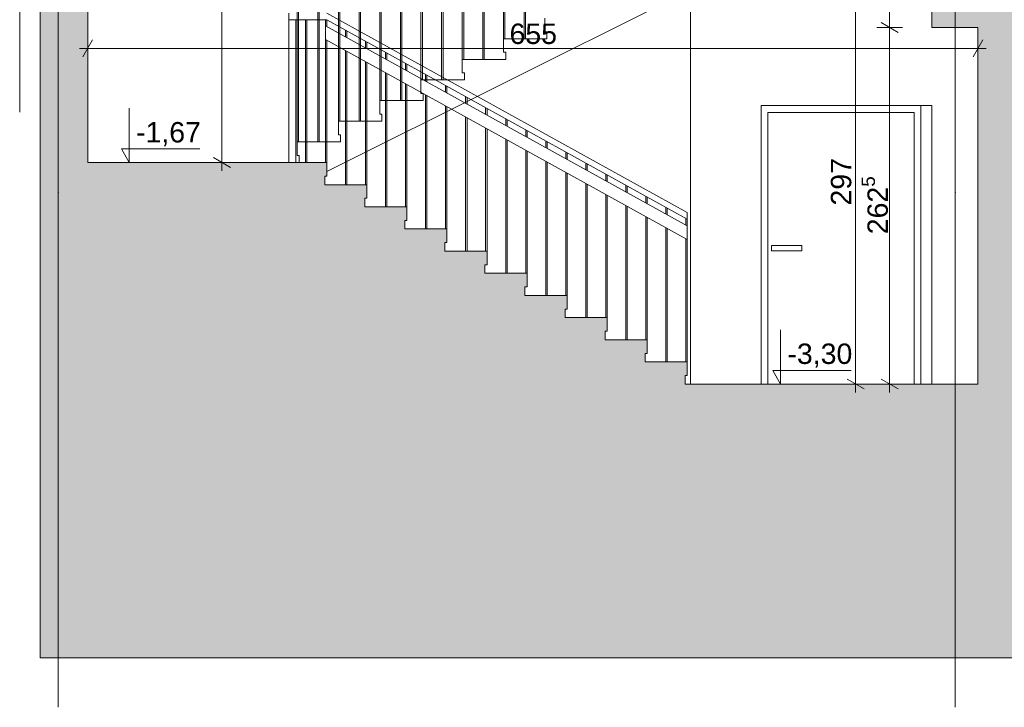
# Paper-space layout 'A-15 INWENTARYZACJA - PRZEKRÓJ' of a CAD drawing. Header units: millimetres. Extents: x 0 to 594, y 0 to 550.
# Tile 3 of 62: x 77 to 150, y 105 to 156. Entities that reach past the tile are written whole.
import ezdxf
from ezdxf.xclip import XClip

# ---------------------------------------------------------------- set-up
doc = ezdxf.new("R2010")
doc.units = ezdxf.units.MM
doc.header["$MEASUREMENT"] = 0
doc.header["$XCLIPFRAME"] = 0
doc.linetypes.add('DASHDOTX2', pattern=[1000, 500, -250, 0, -250])
for name, color, linetype, lineweight, true_color in [('A__balustrada_Nr_pióra__161', 7, 'Continuous', 5, 0x949494), ('A_osie_Nr_pióra__16', 7, 'Continuous', 5, 0x0f0f0f), ('A_pochwyt_Nr_pióra__161', 7, 'Continuous', 5, 0x949494), ('A_schody_Nr_pióra__9', 7, 'Continuous', 13, 0xadadad), ('A_stolarka_Nr_pióra__10', 7, 'Continuous', 13, 0x4b4b4b), ('A_stolarka_Nr_pióra__9', 7, 'Continuous', 13, 0xadadad), ('A_widok_Nr_pióra__121', 7, 'Continuous', 5, 0xcacaca), ('A_widok_Nr_pióra__9', 7, 'Continuous', 13, 0xadadad), ('A_ściany_Nr_pióra__9', 7, 'Continuous', 13, 0xadadad)]:
    doc.layers.add(name, color=color, linetype=linetype, lineweight=lineweight, true_color=true_color)
doc.layers.add('A_podrys', color=7, linetype='Continuous')
for name, color, linetype, lineweight in [('A_schody_Nr_pióra__1', 7, 'Continuous', 20), ('A_strop_Nr_pióra__1', 7, 'Continuous', 20), ('A_wymiary_Nr_pióra__1', 7, 'Continuous', 20), ('A_wymiary_Nr_pióra__2', 8, 'Continuous', 13), ('A_ściany_Nr_pióra__1', 7, 'Continuous', 20)]:
    doc.layers.add(name, color=color, linetype=linetype, lineweight=lineweight)
doc.styles.add('STYL_AUTOMATYCZNY_1', font='arial.ttf')
doc.styles.add('STYL_AUTOMATYCZNY_4', font='arial.ttf')

# ---------------------------------------------------------------- blocks, each defined once
blk = doc.blocks.new('Rysunek_2_2', base_point=(-1563.001, -181.131))
at = {"linetype": 'Continuous', "lineweight": 0, "true_color": 0x000000}
h = blk.add_hatch(color=18, dxfattribs=at)
h.paths.add_polyline_path([(78.971, 521.258), (82.471, 521.258), (82.471, 526.771), (144.471, 526.771), (144.471, 492.058), (128.571, 492.058), (128.571, 487.833), (144.178, 487.833), (144.178, 485.033), (148.171, 485.033), (148.171, 458.833), (128.921, 458.833), (128.921, 459.335), (129.071, 459.335), (129.071, 460.335), (125.881, 460.335), (125.881, 460.838), (126.031, 460.838), (126.031, 461.838), (122.841, 461.838), (122.841, 462.34), (122.991, 462.34), (122.991, 463.34), (119.801, 463.34), (119.801, 463.842), (119.951, 463.842), (119.951, 464.842), (116.761, 464.842), (116.761, 465.345), (116.911, 465.345), (116.911, 466.345), (113.721, 466.345), (113.721, 466.847), (113.871, 466.847), (113.871, 467.847), (110.681, 467.847), (110.681, 468.349), (110.831, 468.349), (110.831, 469.349), (107.641, 469.349), (107.641, 469.851), (107.791, 469.851), (107.791, 470.851), (104.601, 470.851), (104.601, 471.354), (104.751, 471.354), (104.751, 472.354), (101.561, 472.354), (101.561, 472.856), (101.711, 472.856), (101.711, 473.856), (98.521, 473.856), (98.521, 474.358), (98.671, 474.358), (98.671, 475.358), (95.471, 475.358), (82.471, 475.358), (82.471, 472.158), (98.571, 472.158), (131.1, 456.083), (143.951, 456.083), (143.951, 452.033), (147.971, 452.033), (147.971, 425.983), (128.521, 425.983), (128.521, 426.467), (128.671, 426.467), (128.671, 427.467), (125.541, 427.467), (125.541, 427.951), (125.691, 427.951), (125.691, 428.951), (122.561, 428.951), (122.561, 429.435), (122.711, 429.435), (122.711, 430.435), (119.581, 430.435), (119.581, 430.92), (119.731, 430.92), (119.731, 431.92), (116.601, 431.92), (116.601, 432.404), (116.751, 432.404), (116.751, 433.404), (113.621, 433.404), (113.621, 433.888), (113.771, 433.888), (113.771, 434.888), (110.641, 434.888), (110.641, 435.372), (110.791, 435.372), (110.791, 436.372), (107.661, 436.372), (107.661, 436.856), (107.811, 436.856), (107.811, 437.856), (104.681, 437.856), (104.681, 438.34), (104.831, 438.34), (104.831, 439.34), (101.701, 439.34), (101.701, 439.824), (101.851, 439.824), (101.851, 440.824), (98.721, 440.824), (98.721, 441.308), (98.871, 441.308), (98.871, 442.308), (98.321, 442.308), (82.471, 442.308), (82.471, 439.308), (98.4, 439.308), (130.728, 423.208), (144.291, 423.208), (144.291, 419.148), (147.671, 419.148), (147.671, 393.008), (128.121, 393.008), (128.121, 393.522), (128.271, 393.522), (128.271, 394.522), (125.181, 394.522), (125.181, 395.035), (125.331, 395.035), (125.331, 396.035), (122.241, 396.035), (122.241, 396.549), (122.391, 396.549), (122.391, 397.549), (119.301, 397.549), (119.301, 398.063), (119.451, 398.063), (119.451, 399.063), (116.361, 399.063), (116.361, 399.576), (116.511, 399.576), (116.511, 400.576), (113.421, 400.576), (113.421, 401.09), (113.571, 401.09), (113.571, 402.09), (110.481, 402.09), (110.481, 402.604), (110.631, 402.604), (110.631, 403.604), (107.541, 403.604), (107.541, 404.117), (107.691, 404.117), (107.691, 405.117), (104.601, 405.117), (104.601, 405.631), (104.751, 405.631), (104.751, 406.631), (101.661, 406.631), (101.661, 407.145), (101.811, 407.145), (101.811, 408.145), (98.721, 408.145), (98.721, 408.658), (98.871, 408.658), (98.871, 409.658), (95.671, 409.658), (82.471, 409.658), (82.471, 406.408), (98.817, 406.408), (131.205, 389.733), (143.851, 389.733), (143.851, 385.843), (147.471, 385.843), (147.471, 359.733), (128.121, 359.733), (128.121, 360.245), (128.271, 360.245), (128.271, 361.245), (125.091, 361.245), (125.091, 361.756), (125.241, 361.756), (125.241, 362.756), (122.061, 362.756), (122.061, 363.267), (122.211, 363.267), (122.211, 364.267), (119.031, 364.267), (119.031, 364.779), (119.181, 364.779), (119.181, 365.779), (116.001, 365.779), (116.001, 366.29), (116.151, 366.29), (116.151, 367.29), (112.971, 367.29), (112.971, 367.801), (113.121, 367.801), (113.121, 368.801), (109.941, 368.801), (109.941, 369.313), (110.091, 369.313), (110.091, 370.313), (106.911, 370.313), (106.911, 370.824), (107.061, 370.824), (107.061, 371.824), (103.881, 371.824), (103.881, 372.335), (104.031, 372.335), (104.031, 373.335), (100.851, 373.335), (100.851, 373.847), (101.001, 373.847), (101.001, 374.847), (97.821, 374.847), (97.821, 375.358), (97.971, 375.358), (97.971, 376.358), (94.771, 376.358), (82.471, 376.358), (82.471, 373.208), (97.746, 373.208), (130.725, 356.758), (144.201, 356.758), (144.201, 353.088), (148.071, 353.088), (148.071, 326.658), (128.521, 326.658), (128.521, 327.154), (128.671, 327.154), (128.671, 328.154), (125.521, 328.154), (125.521, 328.649), (125.671, 328.649), (125.671, 329.649), (122.521, 329.649), (122.521, 330.145), (122.671, 330.145), (122.671, 331.145), (119.521, 331.145), (119.521, 331.64), (119.671, 331.64), (119.671, 332.64), (116.521, 332.64), (116.521, 333.135), (116.671, 333.135), (116.671, 334.135), (113.521, 334.135), (113.521, 334.631), (113.671, 334.631), (113.671, 335.631), (110.521, 335.631), (110.521, 336.126), (110.671, 336.126), (110.671, 337.126), (107.521, 337.126), (107.521, 337.622), (107.671, 337.622), (107.671, 338.622), (104.521, 338.622), (104.521, 339.117), (104.671, 339.117), (104.671, 340.117), (101.521, 340.117), (101.521, 340.613), (101.671, 340.613), (101.671, 341.613), (98.521, 341.613), (98.521, 342.108), (98.671, 342.108), (98.671, 343.108), (95.471, 343.108), (82.471, 343.108), (82.471, 340.108), (98.177, 340.108), (131.528, 323.483), (144.014, 323.483), (144.014, 319.913), (147.971, 319.913), (147.971, 293.683), (147.771, 293.683), (128.421, 293.683), (128.421, 294.185), (128.571, 294.185), (128.571, 295.185), (125.441, 295.185), (125.441, 295.688), (125.591, 295.688), (125.591, 296.688), (122.461, 296.688), (122.461, 297.19), (122.611, 297.19), (122.611, 298.19), (119.481, 298.19), (119.481, 298.692), (119.631, 298.692), (119.631, 299.692), (116.501, 299.692), (116.501, 300.195), (116.651, 300.195), (116.651, 301.195), (113.521, 301.195), (113.521, 301.697), (113.671, 301.697), (113.671, 302.697), (110.541, 302.697), (110.541, 303.199), (110.691, 303.199), (110.691, 304.199), (107.561, 304.199), (107.561, 304.701), (107.711, 304.701), (107.711, 305.701), (104.581, 305.701), (104.581, 306.204), (104.731, 306.204), (104.731, 307.204), (101.601, 307.204), (101.601, 307.706), (101.751, 307.706), (101.751, 308.706), (98.621, 308.706), (98.621, 309.208), (98.771, 309.208), (98.771, 310.208), (95.571, 310.208), (82.471, 310.208), (82.471, 307.008), (98.657, 307.008), (131.337, 290.533), (143.821, 290.533), (143.821, 286.843), (147.771, 286.843), (147.771, 260.633), (128.171, 260.633), (128.121, 260.633), (128.121, 261.099), (128.271, 261.099), (128.271, 262.099), (125.161, 262.099), (125.161, 262.565), (125.311, 262.565), (125.311, 263.565), (122.201, 263.565), (122.201, 264.031), (122.351, 264.031), (122.351, 265.031), (119.241, 265.031), (119.241, 265.497), (119.391, 265.497), (119.391, 266.497), (116.281, 266.497), (116.281, 266.963), (116.431, 266.963), (116.431, 267.963), (113.321, 267.963), (113.321, 268.429), (113.471, 268.429), (113.471, 269.429), (110.361, 269.429), (110.361, 269.895), (110.511, 269.895), (110.511, 270.895), (107.401, 270.895), (107.401, 271.36), (107.551, 271.36), (107.551, 272.36), (104.441, 272.36), (104.441, 272.826), (104.591, 272.826), (104.591, 273.826), (101.481, 273.826), (101.481, 274.292), (101.631, 274.292), (101.631, 275.292), (98.521, 275.292), (98.521, 275.758), (98.671, 275.758), (98.671, 276.758), (95.471, 276.758), (82.471, 276.758), (82.471, 273.908), (97.936, 273.908), (129.941, 258.058), (144.279, 258.058), (144.279, 254.058), (148.071, 254.058), (148.171, 254.058), (148.171, 227.858), (148.071, 227.858), (128.821, 227.858), (128.821, 228.317), (128.971, 228.317), (128.971, 229.317), (125.791, 229.317), (125.791, 229.776), (125.941, 229.776), (125.941, 230.776), (122.761, 230.776), (122.761, 231.235), (122.911, 231.235), (122.911, 232.235), (119.731, 232.235), (119.731, 232.695), (119.881, 232.695), (119.881, 233.695), (116.701, 233.695), (116.701, 234.154), (116.851, 234.154), (116.851, 235.154), (113.671, 235.154), (113.671, 235.613), (113.821, 235.613), (113.821, 236.613), (110.641, 236.613), (110.641, 237.072), (110.791, 237.072), (110.791, 238.072), (107.611, 238.072), (107.611, 238.531), (107.761, 238.531), (107.761, 239.531), (104.581, 239.531), (104.581, 239.99), (104.731, 239.99), (104.731, 240.99), (101.551, 240.99), (101.551, 241.449), (101.701, 241.449), (101.701, 242.449), (98.521, 242.449), (98.521, 242.908), (98.671, 242.908), (98.671, 243.908), (95.471, 243.908), (82.471, 243.908), (82.471, 257.508), (80.778, 257.508), (80.778, 257.458), (79.778, 257.458), (79.778, 257.508), (78.971, 257.508), (78.971, 128.858), (78.971, 108.706), (172.701, 108.706), (223.521, 108.706), (304.19, 108.706), (545.864, 108.706), (545.864, 212.647), (540.844, 212.647), (540.844, 210.897), (524.894, 210.897), (524.894, 211.43), (525.044, 211.43), (525.044, 212.43), (521.953, 212.43), (521.953, 212.963), (522.103, 212.963), (522.103, 213.963), (519.012, 213.963), (519.012, 214.496), (519.162, 214.496), (519.162, 215.496), (516.071, 215.496), (516.071, 216.029), (516.221, 216.029), (516.221, 217.029), (513.13, 217.029), (513.13, 217.562), (513.28, 217.562), (513.28, 218.562), (510.189, 218.562), (510.189, 219.095), (510.339, 219.095), (510.339, 220.095), (507.248, 220.095), (507.248, 220.628), (507.398, 220.628), (507.398, 221.628), (504.307, 221.628), (504.307, 222.161), (504.457, 222.161), (504.457, 223.161), (501.366, 223.161), (501.366, 223.694), (501.516, 223.694), (501.516, 224.694), (498.425, 224.694), (498.425, 225.226), (498.575, 225.226), (498.575, 226.226), (495.849, 226.226), (495.484, 226.226), (495.484, 226.759), (495.634, 226.759), (495.634, 227.759), (495.554, 227.759), (477.104, 227.759), (477.104, 254.109), (479.494, 254.109), (479.494, 257.939), (494.161, 257.939), (524.302, 242.503), (527.184, 241.027), (540.844, 241.027), (540.844, 243.977), (524.714, 243.977), (524.714, 244.505), (524.864, 244.505), (524.864, 245.505), (521.731, 245.505), (521.731, 246.033), (521.881, 246.033), (521.881, 247.033), (518.748, 247.033), (518.748, 247.56), (518.898, 247.56), (518.898, 248.56), (515.765, 248.56), (515.765, 249.088), (515.915, 249.088), (515.915, 250.088), (512.782, 250.088), (512.782, 250.616), (512.932, 250.616), (512.932, 251.616), (509.799, 251.616), (509.799, 252.144), (509.949, 252.144), (509.949, 253.144), (506.816, 253.144), (506.816, 253.671), (506.966, 253.671), (506.966, 254.671), (503.833, 254.671), (503.833, 255.199), (503.983, 255.199), (503.983, 256.199), (500.85, 256.199), (500.85, 256.727), (501, 256.727), (501, 257.727), (497.867, 257.727), (497.867, 258.255), (498.017, 258.255), (498.017, 259.255), (495.067, 259.255), (494.884, 259.255), (494.884, 259.782), (495.034, 259.782), (495.034, 260.782), (494.924, 260.782), (494.774, 260.782), (491.904, 260.782), (476.524, 260.782), (476.494, 260.782), (476.494, 287.012), (478.924, 287.012), (478.924, 290.882), (494.18, 290.882), (524.493, 275.514), (528.116, 273.677), (540.844, 273.677), (540.844, 276.987), (527.733, 276.987), (524.904, 276.987), (524.904, 277.513), (525.054, 277.513), (525.054, 278.513), (521.894, 278.513), (521.894, 279.039), (522.044, 279.039), (522.044, 280.039), (518.884, 280.039), (518.884, 280.565), (519.034, 280.565), (519.034, 281.565), (515.874, 281.565), (515.874, 282.091), (516.024, 282.091), (516.024, 283.091), (512.864, 283.091), (512.864, 283.617), (513.014, 283.617), (513.014, 284.617), (509.854, 284.617), (509.854, 285.143), (510.004, 285.143), (510.004, 286.143), (506.844, 286.143), (506.844, 286.669), (506.994, 286.669), (506.994, 287.669), (503.834, 287.669), (503.834, 288.195), (503.984, 288.195), (503.984, 289.195), (500.824, 289.195), (500.824, 289.721), (500.974, 289.721), (500.974, 290.721), (497.814, 290.721), (497.814, 291.247), (497.964, 291.247), (497.964, 292.247), (494.804, 292.247), (494.804, 292.271), (494.804, 292.773), (494.954, 292.773), (494.954, 293.773), (494.924, 293.773), (494.454, 293.773), (476.824, 293.773), (476.824, 319.773), (478.994, 319.773), (478.994, 323.723), (495.855, 323.723), (524.618, 308.913), (528.086, 307.127), (540.844, 307.127), (540.844, 310.427), (524.954, 310.427), (524.954, 310.959), (525.104, 310.959), (525.104, 311.959), (521.98, 311.959), (521.98, 312.49), (522.13, 312.49), (522.13, 313.49), (519.006, 313.49), (519.006, 314.021), (519.156, 314.021), (519.156, 315.021), (516.032, 315.021), (516.032, 315.553), (516.182, 315.553), (516.182, 316.553), (513.058, 316.553), (513.058, 317.084), (513.208, 317.084), (513.208, 318.084), (510.084, 318.084), (510.084, 318.615), (510.234, 318.615), (510.234, 319.615), (507.11, 319.615), (507.11, 320.147), (507.26, 320.147), (507.26, 321.147), (504.136, 321.147), (504.136, 321.678), (504.286, 321.678), (504.286, 322.678), (501.162, 322.678), (501.162, 323.21), (501.312, 323.21), (501.312, 324.21), (498.188, 324.21), (498.188, 324.741), (498.338, 324.741), (498.338, 325.741), (495.214, 325.741), (495.214, 325.759), (495.214, 326.272), (495.364, 326.272), (495.364, 327.272), (494.884, 327.272), (492.234, 327.272), (476.744, 327.272), (476.744, 353.502), (479.104, 353.502), (479.104, 357.272), (494.171, 357.272), (524.472, 342.222), (527.824, 340.557), (540.844, 340.557), (540.844, 343.717), (524.834, 343.717), (524.834, 344.21), (524.984, 344.21), (524.984, 345.21), (521.828, 345.21), (521.828, 345.703), (521.978, 345.703), (521.978, 346.703), (518.822, 346.703), (518.822, 347.196), (518.972, 347.196), (518.972, 348.196), (515.816, 348.196), (515.816, 348.689), (515.966, 348.689), (515.966, 349.689), (512.81, 349.689), (512.81, 350.182), (512.96, 350.182), (512.96, 351.182), (509.804, 351.182), (509.804, 351.676), (509.954, 351.676), (509.954, 352.676), (506.798, 352.676), (506.798, 353.169), (506.948, 353.169), (506.948, 354.169), (503.792, 354.169), (503.792, 354.662), (503.942, 354.662), (503.942, 355.662), (503.693, 355.662), (500.786, 355.662), (500.786, 356.155), (500.936, 356.155), (500.936, 357.155), (500.69, 357.155), (497.78, 357.155), (497.78, 357.648), (497.93, 357.648), (497.93, 358.648), (497.687, 358.648), (495.09, 358.648), (494.774, 358.648), (494.774, 359.141), (494.924, 359.141), (494.924, 360.141), (476.674, 360.141), (476.674, 386.401), (478.894, 386.401), (478.894, 389.901), (495.646, 389.901), (524.664, 375.537), (528.34, 373.717), (540.844, 373.717), (540.844, 377.057), (524.974, 377.057), (524.974, 377.542), (525.124, 377.542), (525.124, 378.542), (521.974, 378.542), (521.974, 379.027), (522.124, 379.027), (522.124, 380.027), (518.974, 380.027), (518.974, 380.512), (519.124, 380.512), (519.124, 381.512), (515.974, 381.512), (515.974, 381.997), (516.124, 381.997), (516.124, 382.997), (512.974, 382.997), (512.974, 383.482), (513.124, 383.482), (513.124, 384.482), (509.974, 384.482), (509.974, 384.967), (510.124, 384.967), (510.124, 385.967), (506.974, 385.967), (506.974, 386.452), (507.124, 386.452), (507.124, 387.452), (503.974, 387.452), (503.974, 387.937), (504.124, 387.937), (504.124, 388.937), (500.974, 388.937), (500.974, 389.422), (501.124, 389.422), (501.124, 390.422), (497.974, 390.422), (497.974, 390.907), (498.124, 390.907), (498.124, 391.907), (494.974, 391.907), (494.974, 392.392), (495.124, 392.392), (495.124, 393.392), (476.594, 393.392), (476.594, 419.552), (478.984, 419.552), (478.984, 423.322), (494.208, 423.322), (524.534, 408.57), (528.158, 406.807), (540.844, 406.807), (540.844, 410.087), (524.844, 410.087), (524.844, 410.563), (524.994, 410.563), (524.994, 411.563), (521.81, 411.563), (521.81, 412.039), (521.96, 412.039), (521.96, 413.039), (518.776, 413.039), (518.776, 413.515), (518.926, 413.515), (518.926, 414.515), (515.742, 414.515), (515.742, 414.991), (515.892, 414.991), (515.892, 415.991), (512.708, 415.991), (512.708, 416.467), (512.858, 416.467), (512.858, 417.467), (509.674, 417.467), (509.674, 417.943), (509.824, 417.943), (509.824, 418.943), (506.64, 418.943), (506.64, 419.419), (506.79, 419.419), (506.79, 420.419), (503.606, 420.419), (503.606, 420.895), (503.756, 420.895), (503.756, 421.895), (500.572, 421.895), (500.572, 422.37), (500.722, 422.37), (500.722, 423.37), (497.538, 423.37), (497.538, 423.846), (497.688, 423.846), (497.688, 424.846), (494.504, 424.846), (494.504, 425.322), (494.654, 425.322), (494.654, 426.322), (476.524, 426.322), (476.524, 452.452), (478.296, 452.452), (478.296, 456.352), (494.145, 456.352), (527.939, 439.877), (540.844, 439.877), (540.844, 442.957), (525.044, 442.957), (525.044, 443.423), (525.194, 443.423), (525.194, 444.423), (522.038, 444.423), (522.038, 444.888), (522.188, 444.888), (522.188, 445.888), (519.032, 445.888), (519.032, 446.354), (519.182, 446.354), (519.182, 447.354), (516.026, 447.354), (516.026, 447.819), (516.176, 447.819), (516.176, 448.819), (513.02, 448.819), (513.02, 449.285), (513.17, 449.285), (513.17, 450.285), (510.014, 450.285), (510.014, 450.75), (510.164, 450.75), (510.164, 451.75), (507.008, 451.75), (507.008, 452.215), (507.158, 452.215), (507.158, 453.215), (504.002, 453.215), (504.002, 453.681), (504.152, 453.681), (504.152, 454.681), (500.996, 454.681), (500.996, 455.146), (501.146, 455.146), (501.146, 456.146), (497.99, 456.146), (497.99, 456.612), (498.14, 456.612), (498.14, 457.612), (494.984, 457.612), (494.984, 458.077), (495.134, 458.077), (495.134, 459.077), (476.554, 459.077), (476.554, 485.297), (478.654, 485.297), (478.654, 488.687), (540.844, 488.687), (540.844, 485.317), (545.864, 485.317), (545.864, 508.739), (540.844, 508.739), (540.844, 506.896), (346.273, 506.896), (346.273, 532.459), (344.115, 532.459), (344.115, 530.095), (82.471, 530.095), (82.471, 532.459), (78.971, 532.459)])
h.paths.add_polyline_path([(95.471, 211.358), (82.471, 211.358), (82.471, 241.358), (97.329, 241.358), (131.386, 224.958), (144.133, 224.958), (144.133, 221.358), (148.071, 221.358), (148.071, 194.858), (128.521, 194.858), (128.521, 195.358), (128.671, 195.358), (128.671, 196.358), (125.521, 196.358), (125.521, 196.858), (125.671, 196.858), (125.671, 197.858), (122.521, 197.858), (122.521, 198.358), (122.671, 198.358), (122.671, 199.358), (119.521, 199.358), (119.521, 199.858), (119.671, 199.858), (119.671, 200.858), (116.521, 200.858), (116.521, 201.358), (116.671, 201.358), (116.671, 202.358), (113.521, 202.358), (113.521, 202.858), (113.671, 202.858), (113.671, 203.858), (110.521, 203.858), (110.521, 204.358), (110.671, 204.358), (110.671, 205.358), (107.521, 205.358), (107.521, 205.858), (107.671, 205.858), (107.671, 206.858), (104.521, 206.858), (104.521, 207.358), (104.671, 207.358), (104.671, 208.358), (101.521, 208.358), (101.521, 208.858), (101.671, 208.858), (101.671, 209.858), (98.521, 209.858), (98.521, 210.358), (98.671, 210.358), (98.671, 211.358)], flags=0)
h.paths.add_polyline_path([(82.471, 145.158), (82.471, 175.258), (98.262, 175.258), (131.328, 158.558), (144.571, 158.558), (144.571, 155.088), (147.971, 155.088), (147.971, 128.858), (126.421, 128.858), (126.421, 129.488), (126.571, 129.488), (126.571, 130.488), (123.477, 130.488), (123.477, 131.118), (123.627, 131.118), (123.627, 132.118), (120.532, 132.118), (120.532, 132.748), (120.682, 132.748), (120.682, 133.748), (117.588, 133.748), (117.588, 134.378), (117.738, 134.378), (117.738, 135.378), (114.643, 135.378), (114.643, 136.008), (114.793, 136.008), (114.793, 137.008), (111.699, 137.008), (111.699, 137.638), (111.849, 137.638), (111.849, 138.638), (108.754, 138.638), (108.754, 139.268), (108.904, 139.268), (108.904, 140.268), (105.81, 140.268), (105.81, 140.898), (105.96, 140.898), (105.96, 141.898), (102.865, 141.898), (102.865, 142.528), (103.015, 142.528), (103.015, 143.528), (99.921, 143.528), (99.921, 144.158), (100.071, 144.158), (100.071, 145.158), (96.871, 145.158)], flags=0)
h.paths.add_polyline_path([(98.571, 178.358), (82.471, 178.358), (82.471, 208.858), (97.167, 208.858), (130.967, 191.958), (144.129, 191.958), (144.129, 188.388), (147.871, 188.388), (147.871, 161.858), (131.471, 161.858), (128.271, 161.858), (128.121, 161.858), (128.121, 162.358), (128.271, 162.358), (128.271, 163.358), (125.151, 163.358), (125.151, 163.858), (125.301, 163.858), (125.301, 164.858), (122.181, 164.858), (122.181, 165.358), (122.331, 165.358), (122.331, 166.358), (119.211, 166.358), (119.211, 166.858), (119.361, 166.858), (119.361, 167.858), (116.241, 167.858), (116.241, 168.358), (116.391, 168.358), (116.391, 169.358), (113.271, 169.358), (113.271, 169.858), (113.421, 169.858), (113.421, 170.858), (110.301, 170.858), (110.301, 171.358), (110.451, 171.358), (110.451, 172.358), (107.331, 172.358), (107.331, 172.858), (107.481, 172.858), (107.481, 173.858), (104.361, 173.858), (104.361, 174.358), (104.511, 174.358), (104.511, 175.358), (101.391, 175.358), (101.391, 175.858), (101.541, 175.858), (101.541, 176.858), (98.421, 176.858), (98.421, 177.358), (98.571, 177.358)], flags=0)
h.paths.add_polyline_path([(150.524, 494.366), (170.201, 494.366), (170.201, 116.835), (150.524, 116.835)], flags=0)
h.paths.add_polyline_path([(172.701, 496.906), (150.524, 496.906), (150.524, 507.797), (150.524, 526.771), (195.183, 526.771), (195.183, 496.906)], flags=0)
h.paths.add_polyline_path([(172.701, 224.871), (222.021, 224.871), (222.021, 215.858), (223.521, 215.858), (223.521, 227.858), (172.701, 227.858), (172.701, 257.637), (222.021, 257.637), (222.021, 248.858), (223.521, 248.858), (223.521, 260.633), (172.701, 260.633), (172.701, 290.657), (222.021, 290.657), (222.021, 281.633), (223.521, 281.633), (223.521, 293.683), (172.701, 293.683), (172.701, 323.677), (222.021, 323.677), (222.021, 314.683), (223.521, 314.683), (223.521, 326.858), (172.701, 326.858), (172.701, 356.697), (222.021, 356.697), (222.021, 347.858), (223.521, 347.858), (223.521, 359.933), (172.701, 359.933), (172.701, 389.633), (222.021, 389.633), (222.021, 380.933), (223.521, 380.933), (223.521, 393.158), (172.701, 393.158), (172.701, 422.653), (222.021, 422.653), (222.021, 414.158), (223.521, 414.158), (223.521, 426.133), (172.701, 426.133), (172.701, 455.673), (222.021, 455.673), (222.021, 447.133), (223.521, 447.133), (223.521, 458.833), (172.701, 458.833), (172.701, 488.693), (222.021, 488.693), (222.021, 479.833), (223.521, 479.833), (223.521, 494.535), (251.6, 494.535), (251.6, 116.835), (223.521, 116.835), (223.521, 128.858), (172.701, 128.858), (172.701, 158.494), (222.021, 158.494), (222.021, 149.858), (223.521, 149.858), (223.521, 161.858), (172.701, 161.858), (172.701, 191.682), (222.021, 191.682), (222.021, 182.858), (223.521, 182.858), (223.521, 194.858), (172.701, 194.858)], flags=0)
h.paths.add_polyline_path([(196.183, 496.906), (196.183, 526.771), (211.83, 526.771), (211.83, 522.206), (215.555, 522.206), (215.555, 526.771), (277.7, 526.771), (277.7, 522.206), (281.341, 522.206), (281.341, 526.771), (330.073, 526.771), (343.402, 526.771), (343.402, 520.253), (344.306, 520.253), (344.306, 491.91), (330.073, 491.91), (308.338, 491.91), (308.338, 496.906), (302.69, 496.906), (223.521, 496.906), (222.021, 496.906)], flags=0)
h.paths.add_polyline_path([(252.986, 194.858), (252.986, 221.358), (256.744, 221.358), (256.744, 224.268), (276.249, 224.268), (276.249, 221.358), (280.601, 221.358), (280.601, 215.858), (282.33, 215.858), (282.33, 227.858), (253.1, 227.858), (253.1, 254.133), (255.965, 254.133), (255.965, 257.043), (276.56, 257.043), (276.56, 254.133), (280.531, 254.133), (280.531, 248.858), (282.33, 248.858), (282.33, 260.633), (253.1, 260.633), (253.1, 286.843), (255.62, 286.843), (255.62, 290.033), (276.43, 290.033), (276.43, 286.843), (280.911, 286.843), (280.911, 281.633), (282.33, 281.633), (282.33, 293.683), (253.1, 293.683), (253.1, 319.913), (255.56, 319.913), (255.56, 323.193), (276.41, 323.193), (276.41, 319.913), (280.781, 319.913), (280.781, 314.683), (282.33, 314.683), (282.33, 326.858), (253.1, 326.858), (253.1, 353.088), (255.85, 353.088), (255.85, 356.348), (276.87, 356.348), (276.87, 353.088), (280.771, 353.088), (280.771, 347.858), (282.33, 347.858), (282.33, 359.933), (253.1, 359.933), (253.1, 385.843), (255.8, 385.843), (255.8, 389.443), (276.57, 389.443), (276.57, 385.843), (280.771, 385.843), (280.771, 380.933), (282.33, 380.933), (282.33, 393.158), (253.1, 393.158), (253.1, 419.148), (255.377, 419.148), (255.377, 423.278), (277.092, 423.278), (277.092, 419.148), (280.851, 419.148), (280.851, 414.158), (282.33, 414.158), (282.33, 426.133), (253.1, 426.133), (253.1, 451.983), (255.98, 451.983), (255.98, 456.083), (276.881, 456.083), (276.86, 451.983), (280.851, 451.983), (280.851, 447.133), (282.33, 447.133), (282.33, 458.833), (253.1, 458.833), (253.1, 485.003), (255.966, 485.003), (255.966, 488.143), (276.82, 488.143), (276.82, 485.003), (280.951, 485.003), (280.951, 479.833), (282.33, 479.833), (282.33, 494.535), (302.69, 494.535), (302.69, 116.835), (282.33, 116.835), (282.33, 128.858), (253.1, 128.858), (253.1, 155.358), (255.659, 155.358), (255.659, 158.458), (277.1, 158.458), (277.1, 155.358), (280.751, 155.358), (280.751, 149.858), (282.33, 149.858), (282.33, 161.858), (253.1, 161.858), (253.1, 188.358), (255.71, 188.358), (255.71, 191.268), (276.58, 191.268), (276.58, 188.358), (280.69, 188.358), (280.69, 182.858), (282.33, 182.858), (282.33, 194.858)], flags=0)
h.paths.add_polyline_path([(304.19, 158.737), (455.374, 158.737), (455.374, 128.858), (304.19, 128.858)], flags=0)
h.paths.add_polyline_path([(304.19, 323.831), (474.634, 323.831), (474.634, 293.683), (304.19, 293.683)], flags=0)
h.paths.add_polyline_path([(304.19, 224.831), (474.634, 224.831), (474.634, 194.858), (304.19, 194.858)], flags=0)
h.paths.add_polyline_path([(304.19, 458.833), (304.19, 488.842), (474.634, 488.842), (474.634, 458.833)], flags=0)
h.paths.add_polyline_path([(304.19, 290.656), (474.634, 290.656), (474.634, 260.633), (304.19, 260.633)], flags=0)
h.paths.add_polyline_path([(474.634, 393.158), (304.19, 393.158), (304.19, 423.106), (474.634, 423.106)], flags=0)
h.paths.add_polyline_path([(304.19, 356.906), (474.634, 356.906), (474.634, 326.858), (304.19, 326.858)], flags=0)
h.paths.add_polyline_path([(304.19, 161.658), (304.19, 191.831), (474.634, 191.831), (474.634, 161.658), (455.374, 161.658)], flags=0)
h.paths.add_polyline_path([(304.19, 227.858), (304.19, 257.606), (474.634, 257.606), (474.634, 227.858)], flags=0)
h.paths.add_polyline_path([(304.19, 426.133), (304.19, 455.806), (474.634, 455.806), (474.634, 426.133)], flags=0)
h.paths.add_polyline_path([(304.19, 359.933), (304.19, 390.131), (474.634, 390.131), (474.634, 360.141), (474.634, 359.933)], flags=0)
h.paths.add_polyline_path([(349.328, 491.91), (349.328, 503.872), (540.844, 503.872), (540.844, 491.91), (474.634, 491.91)], flags=0)
h.paths.add_polyline_path([(540.844, 129.007), (456.874, 129.007), (456.874, 158.737), (474.634, 158.737), (474.634, 155.257), (479.284, 155.257), (479.284, 158.737), (495.613, 158.737), (516.724, 148.936), (518.578, 148.076), (518.578, 147.553), (540.844, 147.553)], flags=0)
h.paths.add_polyline_path([(477.024, 188.328), (479.355, 188.328), (479.355, 192.081), (494.25, 192.081), (524.526, 177.003), (528.16, 175.193), (540.844, 175.193), (540.844, 150.553), (519.727, 150.553), (516.954, 150.553), (516.954, 151.941), (513.964, 151.941), (513.964, 153.329), (510.974, 153.329), (510.974, 154.717), (507.984, 154.717), (507.984, 156.106), (504.994, 156.106), (504.994, 157.494), (502.004, 157.494), (502.004, 158.882), (499.014, 158.882), (499.014, 160.27), (496.024, 160.27), (496.024, 161.658), (494.834, 161.658), (477.024, 161.658)], flags=0)
h.paths.add_polyline_path([(477.104, 220.828), (479.254, 220.828), (479.254, 224.558), (495.439, 224.558), (524.46, 209.432), (525.678, 208.797), (526.72, 208.797), (540.844, 208.797), (540.844, 178.537), (527.761, 178.537), (525.004, 178.537), (525.004, 179.014), (525.154, 179.014), (525.154, 180.014), (522.017, 180.014), (522.017, 180.49), (522.167, 180.49), (522.167, 181.49), (519.03, 181.49), (519.03, 181.967), (519.18, 181.967), (519.18, 182.967), (516.043, 182.967), (516.043, 183.443), (516.193, 183.443), (516.193, 184.443), (513.056, 184.443), (513.056, 184.919), (513.206, 184.919), (513.206, 185.919), (510.069, 185.919), (510.069, 186.396), (510.219, 186.396), (510.219, 187.396), (507.082, 187.396), (507.082, 187.872), (507.232, 187.872), (507.232, 188.872), (504.095, 188.872), (504.095, 189.349), (504.245, 189.349), (504.245, 190.349), (501.108, 190.349), (501.108, 190.825), (501.258, 190.825), (501.258, 191.825), (498.121, 191.825), (498.121, 192.302), (498.271, 192.302), (498.271, 193.302), (495.271, 193.302), (495.134, 193.302), (495.134, 193.778), (495.284, 193.778), (495.284, 194.778), (494.874, 194.778), (477.104, 194.778)], flags=0)
at = {"layer": 'A__balustrada_Nr_pióra__161', "color": 252, "linetype": 'Continuous', "lineweight": 5, "true_color": 0x949494}
for p, q in [((97.271, 145.158), (97.271, 156.158)), ((97.271, 155.658), (100.071, 155.658)), ((97.771, 145.158), (97.771, 155.658)), ((98.499, 145.158), (98.499, 155.658)), ((98.599, 145.158), (98.599, 155.658)), ((99.971, 145.158), (99.971, 155.658)), ((100.071, 155.158), (100.071, 155.658)), ((101.443, 154.399), (101.443, 154.899)), ((101.543, 154.343), (101.543, 154.843)), ((100.071, 145.158), (100.071, 154.158)), ((102.915, 153.584), (102.915, 154.084)), ((103.015, 153.528), (103.015, 154.028)), ((101.443, 143.528), (101.443, 153.399)), ((101.543, 143.528), (101.543, 153.343)), ((104.388, 152.769), (104.388, 153.269)), ((104.488, 152.713), (104.488, 153.213)), ((102.915, 143.528), (102.915, 152.584)), ((103.015, 143.528), (103.015, 152.528)), ((105.86, 151.954), (105.86, 152.454)), ((105.96, 151.898), (105.96, 152.398)), ((104.388, 141.898), (104.388, 151.769)), ((104.488, 141.898), (104.488, 151.713)), ((107.332, 151.139), (107.332, 151.639)), ((107.432, 151.083), (107.432, 151.583)), ((105.86, 141.898), (105.86, 150.954)), ((105.96, 141.898), (105.96, 150.898)), ((108.804, 150.324), (108.804, 150.824)), ((108.904, 150.268), (108.904, 150.768)), ((107.332, 140.268), (107.332, 150.139)), ((107.432, 140.268), (107.432, 150.083)), ((110.277, 149.509), (110.277, 150.009)), ((108.804, 140.268), (108.804, 149.324)), ((108.904, 140.268), (108.904, 149.268)), ((110.377, 149.453), (110.377, 149.953)), ((111.749, 148.694), (111.749, 149.194)), ((111.849, 148.638), (111.849, 149.138)), ((110.277, 138.638), (110.277, 148.509)), ((110.377, 138.638), (110.377, 148.453)), ((113.221, 147.879), (113.221, 148.379)), ((113.321, 147.823), (113.321, 148.323)), ((111.749, 138.638), (111.749, 147.694)), ((111.849, 138.638), (111.849, 147.638)), ((114.693, 147.064), (114.693, 147.564)), ((114.793, 147.008), (114.793, 147.508)), ((113.221, 137.008), (113.221, 146.879)), ((113.321, 137.008), (113.321, 146.823)), ((116.165, 146.249), (116.165, 146.749)), ((116.265, 146.193), (116.265, 146.693)), ((114.693, 137.008), (114.693, 146.064)), ((114.793, 137.008), (114.793, 146.008)), ((117.638, 145.434), (117.638, 145.934)), ((117.738, 145.378), (117.738, 145.878)), ((116.165, 135.378), (116.165, 145.249)), ((116.265, 135.378), (116.265, 145.193)), ((119.11, 144.619), (119.11, 145.119)), ((119.21, 144.563), (119.21, 145.063)), ((117.638, 135.378), (117.638, 144.434)), ((117.738, 135.378), (117.738, 144.378)), ((120.582, 143.804), (120.582, 144.304)), ((120.682, 143.748), (120.682, 144.248)), ((119.11, 133.748), (119.11, 143.619)), ((119.21, 133.748), (119.21, 143.563)), ((122.054, 142.989), (122.054, 143.489)), ((120.582, 133.748), (120.582, 142.804)), ((120.682, 133.748), (120.682, 142.748)), ((122.154, 142.933), (122.154, 143.433)), ((123.527, 142.174), (123.527, 142.674)), ((123.627, 142.118), (123.627, 142.618)), ((122.054, 132.118), (122.054, 141.989)), ((122.154, 132.118), (122.154, 141.933)), ((124.999, 141.359), (124.999, 141.859)), ((125.099, 141.303), (125.099, 141.803)), ((126.571, 130.488), (126.571, 141.488)), ((123.527, 132.118), (123.527, 141.174)), ((123.627, 132.118), (123.627, 141.118)), ((126.471, 140.544), (126.471, 141.044)), ((124.999, 130.488), (124.999, 140.359)), ((125.099, 130.488), (125.099, 140.303)), ((126.471, 130.488), (126.471, 139.544))]:
    blk.add_line(p, q, dxfattribs=at)
at = {"layer": 'A_osie_Nr_pióra__16', "color": 250, "linetype": 'DASHDOTX2', "lineweight": 5, "true_color": 0x0f0f0f}
for p, q in [((80.296, 501.211), (80.296, 142.962)), ((146.296, 501.211), (146.296, 142.962)), ((80.296, 142.962), (80.296, 105.073)), ((146.296, 142.962), (146.296, 105.073))]:
    blk.add_line(p, q, dxfattribs=at)
for p in [(80.296, 142.962), (80.296, 142.962), (146.296, 142.962), (146.296, 142.962)]:
    blk.add_point(p, dxfattribs=at)
at = {"layer": 'A_pochwyt_Nr_pióra__161', "color": 252, "linetype": 'Continuous', "lineweight": 5, "true_color": 0x949494}
for p, q in [((100.071, 156.158), (126.571, 141.488)), ((99.971, 155.214), (126.571, 140.488)), ((100.071, 155.658), (126.571, 140.988)), ((99.971, 154.214), (126.571, 139.488))]:
    blk.add_line(p, q, dxfattribs=at)
at = {"layer": 'A_schody_Nr_pióra__1', "color": 7, "linetype": 'Continuous', "lineweight": 20}
for p, q in [((100.071, 145.158), (96.871, 145.158)), ((100.071, 144.158), (100.071, 145.158)), ((100.071, 144.158), (99.921, 144.158)), ((99.921, 143.528), (99.921, 144.158)), ((103.015, 143.528), (99.921, 143.528)), ((103.015, 142.528), (103.015, 143.528)), ((103.015, 142.528), (102.865, 142.528)), ((102.865, 141.898), (102.865, 142.528)), ((105.96, 141.898), (102.865, 141.898)), ((105.96, 140.898), (105.96, 141.898)), ((105.96, 140.898), (105.81, 140.898)), ((105.81, 140.268), (105.81, 140.898)), ((108.904, 140.268), (105.81, 140.268)), ((108.904, 139.268), (108.904, 140.268)), ((108.904, 139.268), (108.754, 139.268)), ((108.754, 138.638), (108.754, 139.268)), ((111.849, 138.638), (108.754, 138.638)), ((111.849, 137.638), (111.849, 138.638)), ((111.849, 137.638), (111.699, 137.638)), ((111.699, 137.008), (111.699, 137.638)), ((114.793, 137.008), (111.699, 137.008)), ((114.793, 136.008), (114.793, 137.008)), ((114.793, 136.008), (114.643, 136.008)), ((114.643, 135.378), (114.643, 136.008)), ((117.738, 135.378), (114.643, 135.378)), ((117.738, 134.378), (117.738, 135.378)), ((117.738, 134.378), (117.588, 134.378)), ((117.588, 133.748), (117.588, 134.378)), ((120.682, 133.748), (117.588, 133.748)), ((120.682, 132.748), (120.682, 133.748)), ((120.682, 132.748), (120.532, 132.748)), ((120.532, 132.118), (120.532, 132.748)), ((123.627, 132.118), (120.532, 132.118)), ((123.627, 131.118), (123.627, 132.118)), ((123.627, 131.118), (123.477, 131.118)), ((123.477, 130.488), (123.477, 131.118)), ((126.571, 130.488), (123.477, 130.488)), ((126.571, 129.488), (126.571, 130.488)), ((126.571, 129.488), (126.421, 129.488)), ((126.421, 128.858), (126.421, 129.488))]:
    blk.add_line(p, q, dxfattribs=at)
at = {"layer": 'A_schody_Nr_pióra__9', "color": 253, "linetype": 'Continuous', "lineweight": 13, "true_color": 0xadadad}
for p, q in [((100.071, 144.505), (128.21, 158.558)), ((116.111, 154.785), (116.111, 155.785)), ((116.111, 154.785), (116.261, 154.785)), ((116.261, 154.267), (116.261, 154.785)), ((113.071, 154.267), (116.261, 154.267)), ((113.071, 153.267), (113.071, 154.267)), ((113.071, 153.267), (113.221, 153.267)), ((113.221, 152.749), (113.221, 153.267)), ((110.031, 152.749), (113.221, 152.749)), ((110.031, 151.749), (110.031, 152.749)), ((110.031, 151.749), (110.181, 151.749)), ((110.181, 151.231), (110.181, 151.749)), ((106.991, 151.231), (110.181, 151.231)), ((106.991, 150.231), (106.991, 151.231)), ((106.991, 150.231), (107.141, 150.231)), ((107.141, 149.713), (107.141, 150.231)), ((103.951, 149.713), (107.141, 149.713)), ((103.951, 148.713), (103.951, 149.713)), ((103.951, 148.713), (104.101, 148.713)), ((104.101, 148.195), (104.101, 148.713)), ((100.911, 148.195), (104.101, 148.195)), ((100.911, 147.195), (100.911, 148.195)), ((100.911, 147.195), (101.061, 147.195)), ((101.061, 146.676), (101.061, 147.195)), ((97.871, 146.676), (101.061, 146.676)), ((97.871, 145.676), (97.871, 146.676)), ((97.871, 145.676), (98.021, 145.676)), ((98.021, 145.158), (98.021, 145.676))]:
    blk.add_line(p, q, dxfattribs=at)
at = {"layer": 'A_stolarka_Nr_pióra__10', "color": 251, "linetype": 'Continuous', "lineweight": 13, "true_color": 0x4b4b4b}
for p, q in [((132.775, 138.653), (132.775, 139.063)), ((132.775, 139.063), (135.001, 139.063)), ((135.001, 138.653), (132.775, 138.653)), ((135.001, 139.063), (135.001, 138.653))]:
    blk.add_line(p, q, dxfattribs=at)
at = {"layer": 'A_stolarka_Nr_pióra__9', "color": 253, "linetype": 'Continuous', "lineweight": 13, "true_color": 0xadadad}
for p, q in [((143.771, 149.342), (132.021, 149.342)), ((132.021, 149.342), (132.021, 128.858)), ((143.771, 149.342), (143.771, 128.858)), ((143.271, 148.842), (132.521, 148.842)), ((132.521, 148.842), (132.521, 128.858)), ((143.271, 148.842), (143.271, 128.858))]:
    blk.add_line(p, q, dxfattribs=at)
at = {"layer": 'A_strop_Nr_pióra__1', "color": 7, "linetype": 'Continuous', "lineweight": 20}
for p, q in [((144.571, 158.558), (144.571, 155.088)), ((144.571, 155.088), (147.971, 155.088)), ((96.871, 145.158), (82.471, 145.158)), ((126.421, 128.858), (147.971, 128.858)), ((78.971, 108.706), (545.864, 108.706))]:
    blk.add_line(p, q, dxfattribs=at)
at = {"layer": 'A_widok_Nr_pióra__121', "color": 9, "linetype": 'Continuous', "lineweight": 5, "true_color": 0xcacaca}
for p, q in [((114.591, 154.267), (114.591, 165.526)), ((114.691, 154.267), (114.691, 165.576)), ((113.071, 154.267), (113.071, 164.767)), ((113.171, 154.267), (113.171, 164.817)), ((111.551, 152.749), (111.551, 164.008)), ((111.651, 152.749), (111.651, 164.058)), ((110.031, 152.749), (110.031, 163.249)), ((110.131, 152.749), (110.131, 163.299)), ((108.511, 151.231), (108.511, 162.49)), ((108.611, 151.231), (108.611, 162.54)), ((106.991, 151.231), (106.991, 161.731)), ((107.091, 151.231), (107.091, 161.781)), ((105.471, 149.713), (105.471, 160.972)), ((105.571, 149.713), (105.571, 161.022)), ((103.951, 149.713), (103.951, 160.213)), ((104.051, 149.713), (104.051, 160.263)), ((102.431, 148.195), (102.431, 159.454)), ((102.531, 148.195), (102.531, 159.504)), ((100.911, 148.195), (100.911, 158.695)), ((101.011, 148.195), (101.011, 158.745)), ((99.391, 146.676), (99.391, 157.935)), ((99.491, 146.676), (99.491, 157.985)), ((97.871, 146.676), (97.871, 157.676)), ((97.971, 146.676), (97.971, 157.226))]:
    blk.add_line(p, q, dxfattribs=at)
at = {"layer": 'A_widok_Nr_pióra__9', "color": 253, "linetype": 'Continuous', "lineweight": 13, "true_color": 0xadadad}
blk.add_line((77.464, 508.739), (77.464, 148.858), dxfattribs=at)
at = {"layer": 'A_wymiary_Nr_pióra__1', "color": 7, "linetype": 'Continuous', "lineweight": 20}
for p, q in [((140.846, 155.449), (142.096, 154.727)), ((82.832, 154.183), (82.11, 152.933)), ((147.61, 152.933), (148.332, 154.183)), ((85.523, 145.158), (85.523, 149.158)), ((85.523, 145.158), (84.943, 146.158)), ((84.943, 146.158), (85.523, 146.158)), ((85.523, 146.158), (90.712, 146.158)), ((91.721, 145.519), (92.971, 144.797)), ((133.451, 128.858), (133.451, 132.858)), ((133.451, 128.858), (132.871, 129.858)), ((132.871, 129.858), (133.451, 129.858)), ((133.451, 129.858), (138.64, 129.858)), ((138.346, 129.219), (139.596, 128.497)), ((140.846, 129.219), (142.096, 128.497))]:
    blk.add_line(p, q, dxfattribs=at)
at = {"layer": 'A_wymiary_Nr_pióra__2', "color": 8, "linetype": 'Continuous', "lineweight": 13}
for p, q in [((92.346, 145.158), (92.346, 175.258)), ((141.471, 155.088), (141.471, 161.858)), ((138.971, 128.858), (138.971, 158.558)), ((142.409, 155.088), (140.534, 155.088)), ((141.471, 128.858), (141.471, 155.088)), ((82.471, 152.621), (82.471, 154.496)), ((147.971, 152.621), (147.971, 154.496)), ((81.86, 153.558), (82.471, 153.558)), ((82.471, 153.558), (147.971, 153.558)), ((147.971, 153.558), (148.582, 153.558)), ((85.523, 145.158), (84.773, 145.158)), ((85.523, 145.158), (86.273, 145.158)), ((93.284, 145.158), (91.409, 145.158)), ((92.346, 144.547), (92.346, 145.158)), ((133.451, 128.858), (132.701, 128.858)), ((133.451, 128.858), (134.201, 128.858)), ((139.909, 128.858), (138.034, 128.858)), ((138.971, 128.247), (138.971, 128.858)), ((142.409, 128.858), (140.534, 128.858)), ((141.471, 128.247), (141.471, 128.858))]:
    blk.add_line(p, q, dxfattribs=at)
at = {"layer": 'A_ściany_Nr_pióra__1', "color": 7, "linetype": 'Continuous', "lineweight": 20}
for p, q in [((78.971, 532.459), (78.971, 108.706)), ((82.471, 175.258), (82.471, 145.158)), ((147.971, 155.088), (147.971, 128.858))]:
    blk.add_line(p, q, dxfattribs=at)
at = {"layer": 'A_ściany_Nr_pióra__9', "color": 253, "linetype": 'Continuous', "lineweight": 13, "true_color": 0xadadad}
for p, q in [((126.821, 157.864), (126.821, 128.858)), ((143.771, 149.342), (144.571, 149.342)), ((144.571, 149.342), (144.571, 128.858))]:
    blk.add_line(p, q, dxfattribs=at)
at = {"layer": 'A_wymiary_Nr_pióra__1', "color": 7, "linetype": 'Continuous', "lineweight": 20, "char_height": 1.5, "attachment_point": 7, "style": 'STYL_AUTOMATYCZNY_4'}
for s, insert, width in [('\\A1;{\\pql;\\fArial|b0|i0|c238|p0;\\W1.000000;655}', (113.505, 153.858), 3.43226), ('\\A1;{\\pql;\\fArial|b0|i0|c238|p0;\\W1.000000;-1,67}', (86.023, 146.358), 4.68885), ('\\A1;{\\pql;\\fArial|b0|i0|c238|p0;\\W1.000000;-3,30}', (133.951, 130.058), 4.68885)]:
    blk.add_mtext(s, dxfattribs=dict(at, insert=insert, width=width))
at = {"layer": 'A_wymiary_Nr_pióra__1', "color": 7, "linetype": 'Continuous', "lineweight": 20, "insert": (141.779, 139.88), "char_height": 1.5, "attachment_point": 7, "rotation": 90, "style": 'STYL_AUTOMATYCZNY_1'}
blk.add_mtext('\\A1;{\\pql;\\fArial|b0|i0|c238|p0;\\W1.000000;262\\fArial|b0|i0|c238|p0;\\W1.000000;\\A1{\\H.66x;\\S5^  ;}}', dxfattribs=at)
at = {"layer": 'A_wymiary_Nr_pióra__1', "color": 7, "linetype": 'Continuous', "lineweight": 20, "insert": (138.671, 141.992), "char_height": 1.5, "width": 3.43226, "attachment_point": 7, "rotation": 90, "style": 'STYL_AUTOMATYCZNY_4'}
blk.add_mtext('\\A1;{\\pql;\\fArial|b0|i0|c238|p0;\\W1.000000;297}', dxfattribs=at)

psp = doc.layouts.new('A-15 INWENTARYZACJA - PRZEKRÓJ')

# ---------------------------------------------------------------- block references
at = {"layer": 'A_podrys', "color": 37, "linetype": 'Continuous', "lineweight": 5, "true_color": 0x656532}
ref = psp.add_blockref('Rysunek_2_2', (-1563.001, -181.131), dxfattribs=at)
XClip(ref).set_block_clipping_path([(33.4137328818, 99.0731171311), (589.1, 545.1)])

doc.saveas('drawing.dxf')
